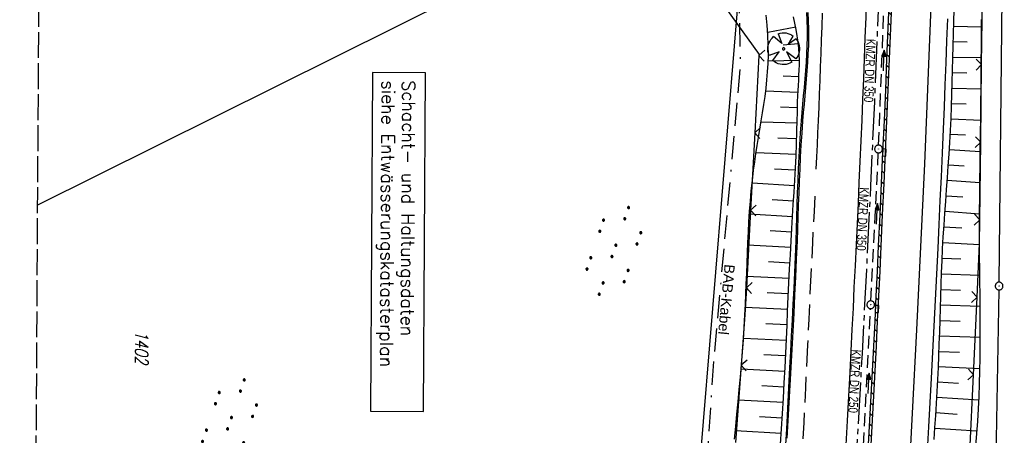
# Model space of a CAD drawing. Extents: x 511022 to 511316, y 469476 to 470403.
# Tile 10 of 21: x 511023 to 511213, y 470007 to 470087. Entities that reach past the tile are written whole.
import ezdxf
from ezdxf.enums import TextEntityAlignment as Align

# ---------------------------------------------------------------- set-up
doc = ezdxf.new("R2010")
doc.units = 0
doc.header["$LTSCALE"] = 10
doc.header["$MEASUREMENT"] = 0
for name, pattern in [('ACAD_ISO16W100', [73, 15, -6.5, 15, -6.5, 15, -7, 1, -7]), ('ACHSE', [5.5, 4, -0.5, 0.5, -0.5]), ('LT00', [0]), ('LT05', [0.7, 0.5, -0.2]), ('LT14', [0.6, 0.5, -0.1]), ('STRICHLINIE2', [0.375, 0.25, -0.125])]:
    doc.linetypes.add(name, pattern=pattern)
doc.layers.get('0').update_dxf_attribs({"linetype": 'LT00'})
for name, color, linetype in [('-AX-020', 250, 'ACHSE'), ('-Halt-Pfeil', 4, 'LT00'), ('-Haltung', 182, 'STRICHLINIE2'), ('-Haltungsbeschriftung', 182, 'LT00'), ('BAB-KABEL', 220, 'ACAD_ISO16W100'), ('BAB-KABEL_TEXT', 221, 'Continuous'), ('D-D_BESCHRIFT', 182, 'Continuous'), ('DFK_AB_L', 21, 'LT00'), ('DFK_AB_P', 7, 'LT00'), ('DFK_FLUR_NR', 250, 'LT00'), ('DFK_KATASTER', 250, 'LT00'), ('DFK_NUTZUNG', 250, 'LT00'), ('V97_AFBR_BAB', 250, 'LT00'), ('V97_BAUM', 250, 'LT00'), ('V97_BOESCH', 250, 'LT00'), ('V97_BORDRINNE', 182, 'LT00'), ('V97_BOSCHUNG', 250, 'LT00'), ('V97_KA_PRUF', 182, 'LT00'), ('V97_LD_MARK', 250, 'LT00'), ('V97_LG_MARK', 250, 'LT05'), ('V97_RINNE', 182, 'LT00'), ('V97_SINKK', 182, 'LT00'), ('V97_ZAUN', 40, 'LT00')]:
    doc.layers.add(name, color=color, linetype=linetype)
doc.layers.add('-BLATT_97-RAND', color=7, linetype='LT14', plot=False)
doc.styles.add('Beschrift', font='ARIAL.TTF')
doc.styles.add('Haltungsbeschriftung', font='ARIAL.TTF', dxfattribs={"width": 0.75})
doc.styles.add('ROMANS', font='romans.shx', dxfattribs={"width": 0.8})
doc.styles.get("Standard").update_dxf_attribs({"font": 'romans.shx'})

# ---------------------------------------------------------------- blocks, each defined once
blk = doc.blocks.new('SYMB7110')
at = {"color": 0, "linetype": 'ByBlock'}
for p, q in [((-0.515, 0.392919), (-0.515, 0.367081)), ((-0.51, 0.362895), (-0.51, 0.397105)), ((-0.505, 0.399164), (-0.505, 0.360836)), ((-0.5, 0.360204), (-0.5, 0.399796)), ((-0.495, 0.399164), (-0.495, 0.360836)), ((-0.49, 0.362895), (-0.49, 0.397105)), ((-0.485, 0.392919), (-0.485, 0.367081)), ((-0.285, 0.392919), (-0.285, 0.367081)), ((-0.28, 0.362895), (-0.28, 0.397105)), ((-0.275, 0.399164), (-0.275, 0.360836)), ((-0.27, 0.360204), (-0.27, 0.399796)), ((-0.265, 0.399164), (-0.265, 0.360836)), ((-0.26, 0.362895), (-0.26, 0.397105)), ((-0.255, 0.392919), (-0.255, 0.367081)), ((0.255, 0.392919), (0.255, 0.367081)), ((0.26, 0.362895), (0.26, 0.397105)), ((0.265, 0.399164), (0.265, 0.360836)), ((0.27, 0.360204), (0.27, 0.399796)), ((0.275, 0.399164), (0.275, 0.360836)), ((0.28, 0.362895), (0.28, 0.397105)), ((0.285, 0.392919), (0.285, 0.367081)), ((0.485, 0.392919), (0.485, 0.367081)), ((0.49, 0.362895), (0.49, 0.397105)), ((0.495, 0.399164), (0.495, 0.360836)), ((0.5, 0.360204), (0.5, 0.399796)), ((0.505, 0.399164), (0.505, 0.360836)), ((0.51, 0.362895), (0.51, 0.397105)), ((0.515, 0.392919), (0.515, 0.367081)), ((-0.48, 0.379874), (-0.48, 0.380145)), ((-0.25, 0.379874), (-0.25, 0.380146)), ((0.29, 0.379874), (0.29, 0.380145)), ((0.52, 0.379874), (0.52, 0.380146)), ((-0.9, 0.012919), (-0.9, -0.012919)), ((-0.895, -0.017106), (-0.895, 0.017105)), ((-0.89, 0.019164), (-0.89, -0.019164)), ((-0.885, -0.019797), (-0.885, 0.019796)), ((-0.88, 0.019164), (-0.88, -0.019164)), ((-0.875, -0.017106), (-0.875, 0.017105)), ((-0.87, 0.012919), (-0.87, -0.012919)), ((-0.865, -0.000126), (-0.865, 0.000145)), ((-0.67, 0.012919), (-0.67, -0.012919)), ((-0.665, -0.017106), (-0.665, 0.017105)), ((-0.66, 0.019164), (-0.66, -0.019164)), ((-0.655, -0.019797), (-0.655, 0.019796)), ((-0.65, 0.019164), (-0.65, -0.019164)), ((-0.645, -0.017106), (-0.645, 0.017105)), ((-0.64, 0.012919), (-0.64, -0.012919)), ((-0.635, -0.000126), (-0.635, 0.000145)), ((-0.13, 0.012919), (-0.13, -0.012919)), ((-0.125, -0.017105), (-0.125, 0.017105)), ((-0.12, 0.019164), (-0.12, -0.019164)), ((-0.115, -0.019796), (-0.115, 0.019796)), ((-0.11, 0.019164), (-0.11, -0.019164)), ((-0.105, -0.017105), (-0.105, 0.017105)), ((-0.1, 0.012919), (-0.1, -0.012919)), ((-0.095, -0.000126), (-0.095, 0.000146)), ((0.1, 0.012919), (0.1, -0.012919)), ((0.105, -0.017105), (0.105, 0.017105)), ((0.11, 0.019164), (0.11, -0.019164)), ((0.115, -0.019796), (0.115, 0.019796)), ((0.12, 0.019164), (0.12, -0.019164)), ((0.125, -0.017105), (0.125, 0.017105)), ((0.13, 0.012919), (0.13, -0.012919)), ((0.135, -0.000126), (0.135, 0.000146)), ((0.64, 0.012919), (0.64, -0.012919)), ((0.645, -0.017105), (0.645, 0.017105)), ((0.65, 0.019164), (0.65, -0.019164)), ((0.655, -0.019796), (0.655, 0.019796)), ((0.66, 0.019164), (0.66, -0.019164)), ((0.665, -0.017105), (0.665, 0.017105)), ((0.67, 0.012919), (0.67, -0.012919)), ((0.675, -0.000126), (0.675, 0.000146)), ((0.87, 0.012919), (0.87, -0.012919)), ((0.875, -0.017105), (0.875, 0.017105)), ((0.88, 0.019164), (0.88, -0.019164)), ((0.885, -0.019796), (0.885, 0.019796)), ((0.89, 0.019164), (0.89, -0.019164)), ((0.895, -0.017105), (0.895, 0.017105)), ((0.9, 0.012919), (0.9, -0.012919)), ((0.905, -0.000126), (0.905, 0.000146)), ((-0.515, -0.367081), (-0.515, -0.392919)), ((-0.51, -0.397105), (-0.51, -0.362895)), ((-0.505, -0.360836), (-0.505, -0.399164)), ((-0.5, -0.399796), (-0.5, -0.360204)), ((-0.495, -0.360836), (-0.495, -0.399164)), ((-0.49, -0.397106), (-0.49, -0.362895)), ((-0.485, -0.367081), (-0.485, -0.392919)), ((-0.48, -0.380126), (-0.48, -0.379855)), ((-0.285, -0.367081), (-0.285, -0.392919)), ((-0.28, -0.397105), (-0.28, -0.362895)), ((-0.275, -0.360836), (-0.275, -0.399164)), ((-0.27, -0.399796), (-0.27, -0.360204)), ((-0.265, -0.360836), (-0.265, -0.399164)), ((-0.26, -0.397105), (-0.26, -0.362895)), ((-0.255, -0.367081), (-0.255, -0.392919)), ((-0.25, -0.380126), (-0.25, -0.379855)), ((0.255, -0.367081), (0.255, -0.392919)), ((0.26, -0.397105), (0.26, -0.362895)), ((0.265, -0.360836), (0.265, -0.399164)), ((0.27, -0.399796), (0.27, -0.360204)), ((0.275, -0.360836), (0.275, -0.399164)), ((0.28, -0.397105), (0.28, -0.362895)), ((0.285, -0.367081), (0.285, -0.392919)), ((0.29, -0.380126), (0.29, -0.379855)), ((0.485, -0.367081), (0.485, -0.392919)), ((0.49, -0.397105), (0.49, -0.362895)), ((0.495, -0.360836), (0.495, -0.399164)), ((0.5, -0.399796), (0.5, -0.360204)), ((0.505, -0.360836), (0.505, -0.399164)), ((0.51, -0.397105), (0.51, -0.362895)), ((0.515, -0.367081), (0.515, -0.392919)), ((0.52, -0.380126), (0.52, -0.379855))]:
    blk.add_line(p, q, dxfattribs=at)
for points in [[(-0.48, 0.38), (-0.481981, 0.388678), (-0.48753, 0.395637), (-0.49555, 0.399499), (-0.50445, 0.399499), (-0.51247, 0.395637), (-0.518019, 0.388678), (-0.52, 0.38), (-0.518019, 0.371322), (-0.51247, 0.364363), (-0.50445, 0.360501), (-0.49555, 0.360501), (-0.48753, 0.364363), (-0.481981, 0.371322), (-0.48, 0.38)], [(-0.25, 0.38), (-0.251981, 0.388678), (-0.25753, 0.395637), (-0.26555, 0.399499), (-0.27445, 0.399499), (-0.28247, 0.395637), (-0.288019, 0.388678), (-0.29, 0.38), (-0.288019, 0.371322), (-0.28247, 0.364363), (-0.27445, 0.360501), (-0.26555, 0.360501), (-0.25753, 0.364363), (-0.251981, 0.371322), (-0.25, 0.38)], [(0.29, 0.38), (0.288019, 0.388678), (0.28247, 0.395637), (0.27445, 0.399499), (0.26555, 0.399499), (0.25753, 0.395637), (0.251981, 0.388678), (0.25, 0.38), (0.251981, 0.371322), (0.25753, 0.364363), (0.26555, 0.360501), (0.27445, 0.360501), (0.28247, 0.364363), (0.288019, 0.371322), (0.29, 0.38)], [(0.52, 0.38), (0.518019, 0.388678), (0.51247, 0.395637), (0.50445, 0.399499), (0.495549, 0.399499), (0.48753, 0.395637), (0.481981, 0.388678), (0.48, 0.38), (0.481981, 0.371322), (0.48753, 0.364363), (0.495549, 0.360501), (0.50445, 0.360501), (0.51247, 0.364363), (0.518019, 0.371322), (0.52, 0.38)], [(-0.865, 0), (-0.866981, 0.008678), (-0.87253, 0.015637), (-0.88055, 0.019498), (-0.88945, 0.019498), (-0.89747, 0.015637), (-0.903019, 0.008678), (-0.905, 0)], [(-0.905, 0), (-0.903019, -0.008678), (-0.89747, -0.015637), (-0.88945, -0.019499), (-0.88055, -0.019499), (-0.87253, -0.015637), (-0.866981, -0.008678), (-0.865, 0)], [(-0.635, 0), (-0.636981, 0.008678), (-0.64253, 0.015637), (-0.65055, 0.019498), (-0.65945, 0.019498), (-0.66747, 0.015637), (-0.673019, 0.008678), (-0.675, 0)], [(-0.675, 0), (-0.673019, -0.008678), (-0.66747, -0.015637), (-0.65945, -0.019499), (-0.65055, -0.019499), (-0.64253, -0.015637), (-0.636981, -0.008678), (-0.635, 0)], [(-0.095, 0), (-0.096981, 0.008678), (-0.10253, 0.015637), (-0.11055, 0.019499), (-0.11945, 0.019499), (-0.12747, 0.015637), (-0.133019, 0.008678), (-0.135, 0)], [(-0.135, 0), (-0.133019, -0.008678), (-0.12747, -0.015637), (-0.11945, -0.019499), (-0.11055, -0.019499), (-0.10253, -0.015637), (-0.096981, -0.008678), (-0.095, 0)], [(0.135, 0), (0.133019, 0.008678), (0.12747, 0.015637), (0.11945, 0.019499), (0.11055, 0.019499), (0.10253, 0.015637), (0.096981, 0.008678), (0.095, 0)], [(0.095, 0), (0.096981, -0.008678), (0.10253, -0.015637), (0.11055, -0.019499), (0.11945, -0.019499), (0.12747, -0.015637), (0.133019, -0.008678), (0.135, 0)], [(0.675, 0), (0.673019, 0.008678), (0.66747, 0.015637), (0.65945, 0.019499), (0.65055, 0.019499), (0.64253, 0.015637), (0.636981, 0.008678), (0.635, 0)], [(0.635, 0), (0.636981, -0.008678), (0.64253, -0.015637), (0.65055, -0.019499), (0.65945, -0.019499), (0.66747, -0.015637), (0.673019, -0.008678), (0.675, 0)], [(0.905, 0), (0.903019, 0.008678), (0.89747, 0.015637), (0.88945, 0.019499), (0.88055, 0.019499), (0.87253, 0.015637), (0.866981, 0.008678), (0.865, 0)], [(0.865, 0), (0.866981, -0.008678), (0.87253, -0.015637), (0.88055, -0.019499), (0.88945, -0.019499), (0.89747, -0.015637), (0.903019, -0.008678), (0.905, 0)], [(-0.48, -0.38), (-0.481981, -0.371322), (-0.48753, -0.364363), (-0.49555, -0.360501), (-0.50445, -0.360501), (-0.51247, -0.364363), (-0.518019, -0.371322), (-0.52, -0.38), (-0.518019, -0.388678), (-0.51247, -0.395637), (-0.50445, -0.399499), (-0.49555, -0.399499), (-0.48753, -0.395637), (-0.481981, -0.388678), (-0.48, -0.38)], [(-0.25, -0.38), (-0.251981, -0.371322), (-0.25753, -0.364363), (-0.26555, -0.360501), (-0.27445, -0.360501), (-0.28247, -0.364363), (-0.288019, -0.371322), (-0.29, -0.38), (-0.288019, -0.388678), (-0.28247, -0.395637), (-0.27445, -0.399499), (-0.26555, -0.399499), (-0.25753, -0.395637), (-0.251981, -0.388678), (-0.25, -0.38)], [(0.29, -0.38), (0.288019, -0.371322), (0.28247, -0.364363), (0.27445, -0.360501), (0.26555, -0.360501), (0.25753, -0.364363), (0.251981, -0.371322), (0.25, -0.38), (0.251981, -0.388678), (0.25753, -0.395637), (0.26555, -0.399499), (0.27445, -0.399499), (0.28247, -0.395637), (0.288019, -0.388678), (0.29, -0.38)], [(0.52, -0.38), (0.518019, -0.371322), (0.51247, -0.364363), (0.50445, -0.360501), (0.495549, -0.360501), (0.48753, -0.364363), (0.481981, -0.371322), (0.48, -0.38), (0.481981, -0.388678), (0.48753, -0.395637), (0.495549, -0.399499), (0.50445, -0.399499), (0.51247, -0.395637), (0.518019, -0.388678), (0.52, -0.38)]]:
    blk.add_lwpolyline(points, dxfattribs=at)
blk = doc.blocks.new('SYMB0003')
at = {"color": 0, "linetype": 'ByBlock'}
for p, q in [((-0.015712, 0), (0.010166, 0.012015)), ((0, -0.021257), (-0.015712, 0)), ((0.010166, 0.012015), (0, -0.021257))]:
    blk.add_line(p, q, dxfattribs=at)
for points in [[(-0.031395, 0.499013), (-0.093691, 0.491144), (-0.154509, 0.475528), (-0.21289, 0.452414), (-0.267913, 0.422164), (-0.318712, 0.385257), (-0.364484, 0.342274), (-0.404509, 0.293893), (-0.438154, 0.240877), (-0.464888, 0.184062), (-0.484292, 0.124345), (-0.496058, 0.062667), (-0.5, 0)], [(-0.5, 0), (-0.496058, -0.062667), (-0.484292, -0.124345), (-0.464888, -0.184062), (-0.438154, -0.240877), (-0.404509, -0.293893), (-0.364485, -0.342274), (-0.318712, -0.385257), (-0.267914, -0.422164), (-0.21289, -0.452414), (-0.154509, -0.475529), (-0.093691, -0.491144), (-0.031395, -0.499014), (0.031395, -0.499014)], [(0.5, 0), (0.496057, 0.062667), (0.484292, 0.124345), (0.464888, 0.184062), (0.438153, 0.240877), (0.404509, 0.293893), (0.364484, 0.342274), (0.318712, 0.385257), (0.267913, 0.422164), (0.21289, 0.452414), (0.154509, 0.475528), (0.093691, 0.491144), (0.031395, 0.499013), (-0.031395, 0.499013)], [(0.031395, -0.499014), (0.093691, -0.491144), (0.154509, -0.475529), (0.21289, -0.452414), (0.267914, -0.422164), (0.318712, -0.385257), (0.364485, -0.342274), (0.404509, -0.293893), (0.438154, -0.240877), (0.464889, -0.184062), (0.484292, -0.124345), (0.496058, -0.062667), (0.5, 0)]]:
    blk.add_lwpolyline(points, dxfattribs=at)
blk = doc.blocks.new('SYMB0652')
at = {"color": 0, "linetype": 'ByBlock'}
blk.add_lwpolyline([(-0.15, -0.075), (0.15, -0.075), (0.15, 0.075), (-0.15, 0.075), (-0.15, -0.075)], dxfattribs=at)
blk = doc.blocks.new('SYMB1122')
at = {"color": 0, "linetype": 'ByBlock'}
for p, q in [((0.311075, 0.391979), (0.09863, 0.092887)), ((0.09863, 0.092887), (0.418246, 0.260377)), ((-0.475333, -0.172973), (-0.166954, -0.06134)), ((-0.166954, -0.06134), (-0.386962, -0.319059)), ((0.008901, -0.038997), (0.02494, -0.031273)), ((0.377481, -0.336756), (0.093097, -0.145464)), ((0.093097, -0.145464), (0.215406, -0.456826)), ((0.022929, -0.501191), (-0.043246, -0.49913))]:
    blk.add_line(p, q, dxfattribs=at)
for points in [[(-0.316293, 0.394214, 0), (-0.150355, 0.155979, 0), (-0.405806, 0.30112, 0)], [(-0.316355, 0.394287, 0), (-0.266036, 0.429988, 0), (-0.211684, 0.459185, 0), (-0.154136, 0.481431, 0), (-0.094277, 0.496382, 0), (-0.033028, 0.50381, 0), (0.028669, 0.503599, 0)], [(0.028669, 0.503599, 0), (0.089866, 0.495753, 0), (0.149621, 0.480392, 0), (0.207015, 0.457753, 0), (0.261166, 0.428184, 0), (0.31124, 0.39214, 0)], [(-0.508141, 0.010932, 0), (-0.503002, 0.073258, 0), (-0.489922, 0.134413, 0), (-0.469118, 0.19339, 0), (-0.440931, 0.249215, 0), (-0.405825, 0.300971, 0)], [(-0.475728, -0.172816, 0), (-0.494391, -0.113127, 0), (-0.505255, -0.05154, 0), (-0.508141, 0.010932, 0)], [(-0.02494, 0.031273, 0), (-0.036039, 0.017355, 0), (-0.04, 0, 0)], [(-0.04, 0, 0), (-0.036039, -0.017355, 0), (-0.02494, -0.031273, 0), (-0.008901, -0.038997, 0), (0.008901, -0.038997, 0)], [(0.008901, 0.038997, 0), (-0.008901, 0.038997, 0), (-0.02494, 0.031273, 0)], [(0.04, 0, 0), (0.036039, 0.017355, 0), (0.02494, 0.031273, 0), (0.008901, 0.038997, 0)], [(0.02494, -0.031273, 0), (0.036039, -0.017355, 0), (0.04, 0, 0)], [(0.418338, 0.260323, 0), (0.450658, 0.204641, 0), (0.475368, 0.14519, 0), (0.492037, 0.083003, 0), (0.500376, 0.019163, 0), (0.500238, -0.045218, 0), (0.491628, -0.109022, 0), (0.474694, -0.171137, 0), (0.449731, -0.230483, 0), (0.417173, -0.286026, 0), (0.377588, -0.336801, 0)], [(-0.043246, -0.49913, 0), (-0.108608, -0.48859, 0), (-0.172076, -0.469745, 0), (-0.232599, -0.442906, 0), (-0.289176, -0.408519, 0), (-0.340869, -0.367153, 0), (-0.386823, -0.319492, 0)], [(0.215414, -0.456858, 0), (0.153338, -0.479878, 0), (0.088821, -0.494738, 0), (0.022929, -0.501191, 0)]]:
    blk.add_polyline3d(points, dxfattribs=at)
blk = doc.blocks.new('SYMB0024')
at = {"color": 0, "linetype": 'ByBlock'}
for p, q in [((-0.5, 0.5), (0, 0)), ((0, 0), (0.5, 0.5))]:
    blk.add_line(p, q, dxfattribs=at)
blk = doc.blocks.new('SYMB0070')
at = {"color": 0, "linetype": 'ByBlock'}
for p, q in [((-0.5, 0), (0.2, 0)), ((0.5, 0), (0.2, 0.1)), ((0.2, 0.1), (0.2, 0)), ((0.468, 0), (0.21, 0.086)), ((0.21, 0.086), (0.21, -0.086)), ((0.21, -0.086), (0.468, 0)), ((0.22, -0.072), (0.437, 0)), ((0.23, -0.058), (0.405, 0)), ((0.24, -0.045), (0.374, 0)), ((0.342, 0), (0.25, 0.031)), ((0.25, 0.031), (0.25, -0.031)), ((0.25, -0.031), (0.342, 0)), ((0.26, -0.017), (0.31, 0)), ((0.27, -0.003), (0.279, 0))]:
    blk.add_line(p, q, dxfattribs=at)
for points in [[(0.2, 0), (0.2, -0.1), (0.5, 0)], [(0.437, 0), (0.22, 0.072), (0.22, -0.072)], [(0.405, 0), (0.23, 0.058), (0.23, -0.058)], [(0.374, 0), (0.24, 0.045), (0.24, -0.045)], [(0.31, 0), (0.26, 0.017), (0.26, -0.017)], [(0.279, 0), (0.27, 0.003), (0.27, -0.003)]]:
    blk.add_lwpolyline(points, dxfattribs=at)

msp = doc.modelspace()

# ---------------------------------------------------------------- hatches: boundary and pattern name
at = {"layer": 'V97_BORDRINNE'}
h = msp.add_hatch(dxfattribs=at)
h.set_pattern_fill('ANSI31', color=256, scale=13, angle=275, style=0)
h.paths.add_polyline_path([(511192.44, 470116.72), (511192.63, 470122.68), (511192.13, 470122.7), (511191.94, 470116.73), (511191.78, 470111.74), (511191.61, 470106.75), (511191.44, 470101.75), (511191.26, 470096.76), (511191.08, 470091.77), (511191.08, 470091.67), (511191.58, 470091.65), (511191.58, 470091.75), (511191.76, 470096.74), (511191.94, 470101.74), (511192.11, 470106.73), (511192.28, 470111.72)])
h.paths.add_polyline_path([(511191.35, 470085.77), (511191.52, 470090.3), (511191.02, 470090.32), (511190.85, 470085.79), (511190.61, 470079.81), (511190.36, 470073.84), (511190.1, 470067.86), (511189.85, 470062.39), (511190.35, 470062.37), (511190.6, 470067.84), (511190.85, 470073.82), (511191.11, 470079.79)])
h = msp.add_hatch(dxfattribs=at)
h.set_pattern_fill('ANSI31', color=256, scale=13, angle=275, style=0)
h.paths.add_polyline_path([(511190.05, 470055.72), (511190.29, 470061.02), (511189.79, 470061.04), (511189.55, 470055.74), (511189.27, 470049.68), (511188.99, 470043.62), (511188.77, 470038.77), (511188.54, 470033.93), (511188.45, 470032.13), (511188.95, 470032.11), (511189.04, 470033.91), (511189.27, 470038.75), (511189.49, 470043.59), (511189.77, 470049.66)])
h.paths.add_polyline_path([(511188.32, 470019.38), (511188.57, 470024.22), (511188.8, 470029.06), (511188.89, 470030.76), (511188.39, 470030.78), (511188.31, 470029.09), (511188.07, 470024.24), (511187.82, 470019.4), (511187.57, 470014.67), (511187.31, 470009.93), (511187.04, 470005.2), (511186.77, 470000.4), (511187.27, 470000.37), (511187.27, 470000.44), (511187.54, 470005.17), (511187.81, 470009.91), (511188.07, 470014.64)])

# ---------------------------------------------------------------- linework, layer by layer
at = {"layer": '-AX-020', "ltscale": 0.2, "flags": 128}
msp.add_lwpolyline([(511187.2, 470402.03), (511187.36, 470399.01), (511188.16, 470382.77), (511188.88, 470366.53), (511189.52, 470350.29), (511190.08, 470334.04), (511190.56, 470317.79), (511190.96, 470301.53), (511191.28, 470285.28), (511191.52, 470269.02), (511191.68, 470252.76), (511191.76, 470236.51), (511191.77, 470220.25), (511191.69, 470203.99), (511191.53, 470187.73), (511191.29, 470171.47), (511191.24, 470169.01), (511190.91, 470152.75), (511190.5, 470136.5), (511190.02, 470120.25), (511189.47, 470104), (511188.85, 470087.75), (511188.17, 470071.51), (511187.43, 470055.27), (511186.63, 470039.03), (511185.78, 470022.79), (511184.88, 470006.56), (511183.93, 469990.33), (511182.94, 469974.1), (511181.91, 469957.87), (511180.85, 469941.65), (511179.74, 469925.43), (511178.61, 469909.21), (511177.46, 469892.99), (511176.28, 469876.78), (511175.08, 469860.56), (511173.86, 469844.35), (511172.63, 469828.14), (511171.39, 469811.93), (511170.14, 469795.72), (511168.85, 469778.99), (511145.55, 469477.26)], dxfattribs=at)
at = {"layer": '-BLATT_97-RAND'}
msp.add_lwpolyline([(511028.4, 470402.97), (511022.89, 469477.99), (511309.88, 469476.28), (511315.39, 470401.26), (511028.4, 470402.97)], dxfattribs=at)
at = {"layer": '-Haltung'}
for p, q in [((511189, 470063.13), (511190.07, 470090.86)), ((511187.5, 470033), (511188.93, 470061.63)), ((511185.86, 470001.3), (511187.42, 470031.51))]:
    msp.add_line(p, q, dxfattribs=at)
at = {"layer": 'BAB-KABEL', "ltscale": 0.03, "flags": 128}
msp.add_lwpolyline([(511165.17, 470402.16), (511165.94, 470390.62), (511167.84, 470340.94), (511167.81, 470291.24), (511167.77, 470272.42), (511169.19, 470243.96), (511168.97, 470223.34), (511163.73, 470203.87), (511151.46, 470170.12), (511152.4, 470145.76), (511161.63, 470107.32), (511162.26, 470078.65), (511157.08, 470021.39), (511153.97, 469975.78), (511150.23, 469924.11), (511146.61, 469878.37), (511141.04, 469826.73), (511133.85, 469745.04), (511131.82, 469700.02), (511128.93, 469655.17), (511125.19, 469595.29), (511130.66, 469554.69), (511130.4, 469544.67), (511121.69, 469477.4)], dxfattribs=at)
at = {"layer": 'D-D_BESCHRIFT'}
msp.add_lwpolyline([(511091.14, 470077.15), (511090.75, 470011.67), (511100.97, 470011.61), (511101.36, 470077.09)], close=True, dxfattribs=at)
at = {"layer": 'DFK_AB_L'}
for p, q in [((511212.3, 470036.62), (511213.08, 470108.03)), ((511161.64, 470089.29), (511153.84, 469995.24)), ((511211.57, 469995.76), (511212.28, 470035.12))]:
    msp.add_line(p, q, dxfattribs=at)
at = {"layer": 'DFK_KATASTER'}
msp.add_line((511144.51, 470110.32), (511026.3, 470051.54), dxfattribs=at)
at = {"layer": 'V97_AFBR_BAB', "flags": 128}
msp.add_lwpolyline([(511184.88, 470402.04), (511185, 470399.61), (511185.19, 470395.67), (511185.38, 470391.72), (511185.57, 470387.78), (511185.75, 470383.84), (511185.94, 470379.69), (511186.13, 470375.54), (511186.32, 470371.39), (511186.51, 470367.24), (511186.69, 470363.09), (511186.86, 470358.94), (511187.04, 470354.36), (511187.21, 470349.78), (511187.38, 470345.2), (511187.53, 470340.63), (511187.69, 470336.05), (511187.86, 470330.86), (511188.02, 470325.67), (511188.18, 470320.48), (511188.33, 470315.29), (511188.47, 470310.11), (511188.67, 470302.02), (511188.85, 470293.93), (511189.01, 470285.85), (511189.14, 470277.97), (511189.26, 470270.1), (511189.36, 470262.23), (511189.47, 470250.42), (511189.53, 470238.62), (511189.55, 470226.28), (511189.52, 470213.95), (511189.47, 470205.95), (511189.41, 470197.95), (511189.32, 470189.95), (511189.24, 470183.82), (511189.14, 470177.69), (511189.03, 470171.55), (511188.9, 470165.42), (511188.81, 470161.48), (511188.71, 470157.55), (511188.61, 470153.62), (511188.51, 470149.68), (511188.4, 470145.75), (511188.29, 470141.82), (511188.18, 470137.63), (511188.07, 470133.44), (511187.95, 470129.25), (511187.83, 470125.06), (511187.7, 470120.88), (511187.56, 470116.69), (511187.42, 470112.55), (511187.27, 470108.4), (511187.11, 470104.26), (511186.95, 470100.12), (511186.8, 470095.98), (511186.64, 470091.84), (511186.49, 470087.86), (511186.34, 470083.88), (511186.19, 470079.9), (511186.04, 470075.92), (511185.89, 470071.94), (511185.73, 470067.96), (511185.55, 470063.95), (511185.38, 470059.94), (511185.19, 470055.92), (511185.01, 470051.91), (511184.82, 470047.9), (511184.63, 470043.88), (511184.43, 470039.78), (511184.23, 470035.67), (511184.04, 470031.56), (511183.83, 470027.45), (511183.63, 470023.35), (511183.41, 470019.24), (511183.16, 470014.54), (511182.9, 470009.83), (511182.63, 470005.13), (511182.35, 470000.42), (511182.08, 469995.72), (511181.71, 469989.61), (511181.34, 469983.5), (511180.96, 469977.38), (511180.58, 469971.27), (511180.21, 469965.42), (511179.83, 469959.57), (511179.44, 469953.71), (511179.06, 469947.86), (511178.74, 469943.02), (511178.42, 469938.18), (511178.09, 469933.34), (511177.76, 469928.5), (511177.43, 469923.67), (511177.08, 469918.68), (511176.72, 469913.7), (511176.36, 469908.71), (511176, 469903.73), (511175.63, 469898.75), (511175.02, 469890.49), (511174.4, 469882.24), (511173.79, 469873.99), (511173.33, 469867.92), (511172.88, 469861.85), (511172.42, 469855.78), (511171.96, 469849.71), (511171.59, 469844.88), (511171.21, 469840.05), (511170.84, 469835.22), (511170.47, 469830.39), (511170.09, 469825.56), (511169.73, 469820.85), (511169.38, 469816.14), (511169.02, 469811.42), (511168.66, 469806.71), (511168.3, 469802), (511167.92, 469797.08), (511167.54, 469792.16), (511167.16, 469787.24), (511166.78, 469782.32), (511166.4, 469777.4), (511165.91, 469771.07), (511165.42, 469764.74), (511164.93, 469758.41), (511164.44, 469752.08), (511163.97, 469746), (511163.49, 469739.91), (511163.01, 469733.83), (511162.53, 469727.74), (511162.15, 469722.86), (511161.76, 469717.98), (511161.38, 469713.1), (511160.99, 469708.22), (511160.61, 469703.34), (511160.25, 469698.6), (511159.89, 469693.86), (511159.53, 469689.12), (511159.16, 469684.38), (511158.8, 469679.64), (511158.47, 469675.39), (511158.13, 469671.13), (511157.8, 469666.88), (511157.47, 469662.63), (511157.14, 469658.38), (511156.81, 469654.12), (511156.43, 469649.23), (511156.06, 469644.33), (511155.69, 469639.44), (511155.32, 469634.54), (511154.94, 469629.65), (511154.56, 469624.71), (511154.18, 469619.77), (511153.8, 469614.84), (511153.41, 469609.9), (511153.03, 469604.96), (511152.41, 469597), (511151.79, 469589.05), (511151.18, 469581.09), (511150.54, 469572.81), (511149.9, 469564.54), (511149.26, 469556.26), (511148.78, 469549.98), (511148.3, 469543.69), (511147.82, 469537.41), (511147.34, 469531.13), (511146.82, 469524.43), (511146.3, 469517.72), (511145.78, 469511.02), (511145.27, 469504.31), (511144.8, 469498.26), (511144.34, 469492.2), (511143.87, 469486.15), (511143.41, 469480.09), (511143.19, 469477.27)], dxfattribs=at)
at = {"layer": 'V97_AFBR_BAB'}
for points in [[(511171, 470004.21), (511171.21, 470008.19), (511171.42, 470012.17), (511171.63, 470016.15), (511171.84, 470020.13), (511172, 470023.19), (511172.17, 470026.25), (511172.33, 470029.31), (511172.49, 470032.37), (511172.64, 470035.43), (511172.79, 470038.48), (511172.92, 470041.54), (511173.04, 470044.59), (511173.11, 470046.91), (511173.19, 470049.23), (511173.26, 470051.55), (511173.33, 470053.87), (511173.41, 470056.19), (511173.5, 470058.51), (511173.61, 470060.83), (511173.73, 470063.16), (511173.88, 470065.49), (511174.05, 470067.82), (511174.19, 470069.44), (511174.34, 470071.06), (511174.49, 470072.68), (511174.64, 470074.3), (511174.78, 470075.92), (511174.91, 470077.54), (511175.03, 470079.16), (511175.12, 470080.77), (511175.19, 470082.38), (511175.23, 470083.99), (511175.22, 470085.6), (511175.18, 470087.2), (511175.09, 470088.8)], [(511198.47, 470003.98), (511198.73, 470008.66), (511198.99, 470013.34), (511199.24, 470018.02), (511199.5, 470023.06), (511199.75, 470028.09), (511200, 470033.12), (511200.24, 470038.15), (511200.48, 470043.18), (511200.7, 470047.79), (511200.92, 470052.4), (511201.13, 470057.02), (511201.34, 470061.63), (511201.53, 470066.24), (511201.71, 470070.5), (511201.88, 470074.76), (511202.04, 470079.02), (511202.2, 470083.28), (511202.35, 470087.54)]]:
    msp.add_lwpolyline(points, dxfattribs=at)
at = {"layer": 'V97_BOESCH'}
for points in [[(511199.72, 470006.18), (511199.88, 470008.5), (511200.04, 470010.82), (511200.19, 470013.14), (511200.33, 470015.47), (511200.45, 470017.79), (511200.56, 470020.09), (511200.65, 470022.38), (511200.73, 470024.68), (511200.8, 470026.98), (511200.87, 470029.28), (511200.93, 470031.58), (511201, 470033.88), (511201.08, 470036.18), (511201.16, 470038.48), (511201.26, 470040.77), (511201.37, 470043.07), (511201.5, 470045.36), (511201.65, 470047.65), (511201.8, 470049.94), (511201.97, 470052.22), (511202.13, 470054.51), (511202.3, 470056.8), (511202.46, 470059.09), (511202.62, 470061.37), (511202.76, 470063.66), (511202.89, 470065.95), (511203, 470068.29), (511203.09, 470070.62), (511203.17, 470072.96), (511203.24, 470075.3), (511203.3, 470077.64), (511203.35, 470079.97), (511203.4, 470082.31), (511203.45, 470084.65), (511203.51, 470086.99), (511203.57, 470089.33)], [(511161.14, 470006.28), (511161.36, 470008.68), (511161.59, 470011.07), (511161.82, 470013.47), (511162.04, 470015.87), (511162.26, 470018.27), (511162.46, 470020.67), (511162.66, 470023.07), (511162.84, 470025.48), (511163, 470027.88), (511163.14, 470030.29), (511163.24, 470032.29), (511163.33, 470034.29), (511163.4, 470036.29), (511163.48, 470038.3), (511163.55, 470040.3), (511163.63, 470042.3), (511163.71, 470044.3), (511163.8, 470046.31), (511163.91, 470048.31), (511164.04, 470050.31), (511164.19, 470052.3), (511164.37, 470054.3), (511164.57, 470056.29), (511164.81, 470058.28), (511165.03, 470059.87), (511165.27, 470061.46), (511165.52, 470063.05), (511165.78, 470064.63), (511166.04, 470066.22), (511166.31, 470067.8), (511166.56, 470069.39), (511166.8, 470070.97), (511167.02, 470072.56), (511167.22, 470074.15), (511167.39, 470075.74), (511167.52, 470077.33), (511167.62, 470078.92), (511167.67, 470080.51), (511167.66, 470082.44), (511167.58, 470084.37), (511167.44, 470086.31), (511167.23, 470088.23)], [(511170.04, 470005.27), (511170.22, 470008.24), (511170.4, 470011.22), (511170.57, 470014.19), (511170.74, 470017.17), (511170.89, 470020.14), (511171.03, 470022.86), (511171.16, 470025.58), (511171.28, 470028.3), (511171.4, 470031.02), (511171.52, 470033.75), (511171.65, 470036.47), (511171.78, 470039.19), (511171.92, 470041.91), (511172.07, 470044.63), (511172.2, 470046.97), (511172.35, 470049.32), (511172.49, 470051.66), (511172.64, 470054), (511172.78, 470056.34), (511172.91, 470058.68), (511173.02, 470061.03), (511173.12, 470063.37), (511173.2, 470065.71), (511173.26, 470068.06), (511173.28, 470069.21), (511173.3, 470070.37), (511173.33, 470071.52), (511173.37, 470072.68), (511173.42, 470073.68), (511173.47, 470074.67), (511173.53, 470075.66), (511173.59, 470076.66), (511173.63, 470077.65), (511173.66, 470078.64), (511173.66, 470079.63), (511173.63, 470080.62), (511173.55, 470081.85), (511173.42, 470083.07), (511173.25, 470084.29), (511173.03, 470085.5), (511172.78, 470086.71), (511172.51, 470087.92)], [(511207.78, 470004.96), (511207.97, 470007.35), (511208.15, 470009.74), (511208.3, 470012.13), (511208.42, 470014.52), (511208.52, 470016.98), (511208.58, 470019.44), (511208.63, 470021.9), (511208.65, 470024.36), (511208.65, 470026.82), (511208.64, 470029.29), (511208.62, 470031.75), (511208.6, 470034.21), (511208.57, 470036.68), (511208.54, 470039.14), (511208.52, 470041.61), (511208.5, 470044.07), (511208.5, 470047.1), (511208.52, 470050.14), (511208.54, 470053.17), (511208.58, 470056.21), (511208.62, 470059.24), (511208.66, 470062.27), (511208.71, 470065.31), (511208.75, 470068.34), (511208.78, 470071.37), (511208.81, 470074.04), (511208.83, 470076.71), (511208.84, 470079.38), (511208.86, 470082.05), (511208.88, 470084.72), (511208.91, 470087.39)]]:
    msp.add_lwpolyline(points, dxfattribs=at)
at = {"layer": 'V97_BOSCHUNG'}
for p, q in [((511172.95, 470085.93), (511167.55, 470084.9)), ((511203.49, 470086.15), (511208.89, 470086.03)), ((511173.46, 470082.74), (511170.56, 470082.43)), ((511203.42, 470083.14), (511206.14, 470083.09)), ((511173.66, 470079.51), (511167.63, 470079.37)), ((511203.35, 470080.14), (511208.85, 470080.04)), ((511203.28, 470077.15), (511206.06, 470077.09)), ((511173.57, 470076.34), (511170.51, 470076.44)), ((511173.4, 470073.32), (511167.15, 470073.58)), ((511203.21, 470074.17), (511208.81, 470074.01)), ((511203.11, 470071.19), (511205.95, 470071.09)), ((511173.3, 470070.36), (511170.02, 470070.46)), ((511173.25, 470067.38), (511166.26, 470067.55)), ((511203, 470068.21), (511208.74, 470067.97)), ((511173.16, 470064.35), (511169.47, 470064.47)), ((511202.85, 470065.25), (511205.78, 470065.09)), ((511173.04, 470061.31), (511165.3, 470061.66)), ((511202.68, 470062.28), (511208.66, 470061.91)), ((511172.88, 470058.27), (511168.88, 470058.49)), ((511202.48, 470059.3), (511205.55, 470059.1)), ((511202.27, 470056.32), (511208.57, 470055.87)), ((511172.71, 470055.27), (511164.51, 470055.74)), ((511172.53, 470052.26), (511168.38, 470052.51)), ((511202.05, 470053.34), (511205.29, 470053.1)), ((511201.83, 470050.34), (511208.51, 470049.86)), ((511172.34, 470049.27), (511164, 470049.77)), ((511172.16, 470046.27), (511168, 470046.52)), ((511201.63, 470047.32), (511205.06, 470047.1)), ((511171.99, 470043.3), (511163.69, 470043.75)), ((511201.44, 470044.29), (511208.5, 470043.91)), ((511201.28, 470041.26), (511204.9, 470041.1)), ((511171.84, 470040.32), (511167.7, 470040.53)), ((511171.69, 470037.33), (511163.46, 470037.73)), ((511201.16, 470038.24), (511208.55, 470037.95)), ((511201.05, 470035.22), (511204.82, 470035.1)), ((511171.55, 470034.34), (511167.45, 470034.54)), ((511171.42, 470031.34), (511163.21, 470031.74)), ((511200.95, 470032.21), (511208.62, 470031.98)), ((511171.28, 470028.34), (511167.17, 470028.54)), ((511200.87, 470029.2), (511204.75, 470029.1)), ((511171.15, 470025.34), (511162.86, 470025.75)), ((511200.78, 470026.21), (511208.65, 470025.98)), ((511171, 470022.35), (511166.82, 470022.55)), ((511200.68, 470023.24), (511204.66, 470023.1)), ((511170.85, 470019.34), (511162.39, 470019.78)), ((511200.56, 470020.28), (511208.59, 470019.92)), ((511170.69, 470016.33), (511166.41, 470016.56)), ((511200.43, 470017.32), (511204.47, 470017.1)), ((511200.26, 470014.35), (511208.39, 470013.86)), ((511170.52, 470013.32), (511161.85, 470013.82)), ((511170.35, 470010.33), (511165.96, 470010.58)), ((511200.08, 470011.38), (511204.15, 470011.11)), ((511199.87, 470008.39), (511208.01, 470007.84)), ((511170.16, 470007.32), (511161.29, 470007.86))]:
    msp.add_line(p, q, dxfattribs=at)
at = {"layer": 'V97_LD_MARK'}
for points in [[(511186.52, 469872.22), (511187.21, 469881.57), (511187.9, 469890.93), (511188.58, 469900.28), (511189.24, 469909.64), (511189.89, 469918.99), (511190.54, 469928.35), (511191.16, 469937.71), (511191.78, 469947.07), (511192.79, 469963.12), (511193.76, 469979.18), (511194.68, 469995.24), (511195.56, 470011.3), (511196.39, 470027.37), (511197.17, 470043.43), (511197.9, 470059.5), (511198.59, 470075.57), (511199.23, 470091.65)], [(511175.28, 470088.78), (511175.37, 470087.18), (511175.42, 470085.58), (511175.43, 470083.98), (511175.4, 470082.37), (511175.33, 470080.75), (511175.25, 470079.14), (511175.14, 470077.52), (511175.01, 470075.9), (511174.87, 470074.28), (511174.72, 470072.66), (511174.58, 470071.03), (511174.43, 470069.41), (511174.3, 470067.8), (511174.12, 470065.46), (511173.97, 470063.13), (511173.84, 470060.8), (511173.73, 470058.48), (511173.63, 470056.16), (511173.54, 470053.84), (511173.46, 470051.52), (511173.38, 470049.2), (511173.3, 470046.88), (511173.21, 470044.56), (511173.07, 470041.07), (511172.92, 470037.58), (511172.75, 470034.08), (511172.57, 470030.59), (511172.39, 470027.09), (511172.19, 470023.6), (511172, 470020.11), (511171.81, 470016.69), (511171.61, 470013.27), (511171.42, 470009.85), (511171.24, 470006.44)], [(511178.1, 470088.66), (511177.99, 470086.06), (511177.89, 470083.45), (511177.79, 470080.85), (511177.7, 470078.25), (511177.6, 470075.65), (511177.51, 470073.05), (511177.41, 470070.45), (511177.3, 470067.85), (511177.2, 470065.51), (511177.09, 470063.17), (511176.98, 470060.83), (511176.87, 470058.49)]]:
    msp.add_lwpolyline(points, dxfattribs=at)
at = {"layer": 'V97_LG_MARK', "flags": 128}
msp.add_lwpolyline([(511176.66, 470053.27), (511176.51, 470050.28), (511176.35, 470047.3), (511176.2, 470044.32), (511175.95, 470039.37), (511175.71, 470034.42), (511175.47, 470029.47), (511175.24, 470024.52), (511175, 470019.57), (511174.85, 470016.2), (511174.69, 470012.83), (511174.52, 470009.46), (511174.35, 470006.09), (511174.18, 470002.72), (511173.99, 469999.35), (511173.79, 469995.98), (511173.61, 469992.96), (511173.41, 469989.94), (511173.21, 469986.93), (511173, 469983.91), (511172.79, 469980.89), (511172.58, 469977.88), (511172.37, 469974.86), (511172.17, 469971.84), (511171.98, 469968.84), (511171.79, 469965.83), (511171.6, 469962.82), (511171.42, 469959.82), (511171.23, 469956.81), (511171.04, 469953.81), (511170.85, 469950.8), (511170.65, 469947.8), (511170.46, 469945.18), (511170.28, 469942.56), (511170.09, 469939.94)], dxfattribs=at)
at = {"layer": 'V97_RINNE'}
for points in [[(511187.04, 470005.2), (511187.31, 470009.93), (511187.57, 470014.67), (511187.82, 470019.4), (511188.07, 470024.24), (511188.31, 470029.09), (511188.54, 470033.93), (511188.77, 470038.77), (511188.99, 470043.62), (511189.27, 470049.68), (511189.55, 470055.74), (511189.83, 470061.8), (511190.1, 470067.86), (511190.36, 470073.84), (511190.61, 470079.81), (511190.85, 470085.79), (511191.08, 470091.77)], [(511187.54, 470005.17), (511187.81, 470009.91), (511188.07, 470014.64), (511188.32, 470019.38), (511188.57, 470024.22), (511188.8, 470029.06), (511189.04, 470033.91), (511189.27, 470038.75), (511189.49, 470043.59), (511189.77, 470049.66), (511190.05, 470055.72), (511190.33, 470061.78), (511190.6, 470067.84), (511190.85, 470073.82), (511191.11, 470079.79), (511191.35, 470085.77), (511191.58, 470091.75)]]:
    msp.add_lwpolyline(points, dxfattribs=at)
at = {"layer": 'V97_ZAUN'}
for p, q in [((511208.91, 470078.69), (511209.09, 470093.68)), ((511165.85, 470080.49), (511165.04, 470065.51)), ((511208.74, 470063.69), (511208.91, 470078.69)), ((511165.04, 470065.51), (511164.23, 470050.53)), ((511208.56, 470048.69), (511208.74, 470063.69)), ((511164.23, 470050.53), (511163.42, 470035.55)), ((511207.35, 470018.71), (511208.03, 470033.7)), ((511162.42, 470020.59), (511161.31, 470005.63)), ((511206.66, 470003.73), (511207.35, 470018.71))]:
    msp.add_line(p, q, dxfattribs=at)
for points in [[(511157.24, 470092.73), (511165.86, 470080.66), (511165.85, 470080.49)], [(511208.03, 470033.7), (511208.51, 470044.07), (511208.56, 470048.69)], [(511163.42, 470035.55), (511163.14, 470030.29), (511162.42, 470020.59)]]:
    msp.add_lwpolyline(points, dxfattribs=at)

# ---------------------------------------------------------------- block references
at = {"layer": '-Halt-Pfeil', "yscale": 4, "zscale": 4}
for p, xscale, rotation in [((511190, 470079.52), 3.999999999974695, 87.7806233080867), ((511188.67, 470049.84), 4.000000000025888, 87.13670330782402), ((511187.07, 470017.05), 4.000000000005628, 87.0457033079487)]:
    msp.add_blockref('SYMB0070', p, dxfattribs=dict(at, xscale=xscale, rotation=rotation))
at = {"layer": 'DFK_AB_P', "xscale": 1.499999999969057, "yscale": 1.5, "zscale": 1.5, "rotation": 251.2881100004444}
msp.add_blockref('SYMB0003', (511212.29, 470035.87), dxfattribs=at)
at = {"layer": 'DFK_NUTZUNG', "xscale": 10, "yscale": 10, "zscale": 10, "rotation": 251.28826}
for p in [(511137.8, 470042.67), (511063.47, 470009.33)]:
    msp.add_blockref('SYMB7110', p, dxfattribs=at)
at = {"layer": 'V97_BAUM', "xscale": 6.100000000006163, "yscale": 6.100000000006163, "zscale": 6.1, "rotation": 269.6589033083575}
msp.add_blockref('SYMB1122', (511170.62, 470081.75), dxfattribs=at)
at = {"layer": 'V97_KA_PRUF', "xscale": 1.500000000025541, "yscale": 1.500000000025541, "zscale": 1.5, "rotation": 269.6589033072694}
for p in [(511188.97, 470062.38), (511187.46, 470032.25)]:
    msp.add_blockref('SYMB0003', p, dxfattribs=at)
at = {"layer": 'V97_SINKK', "zscale": 4.5}
for p, xscale, yscale, rotation in [((511190.09, 470061.7), 4.500000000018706, 4.500000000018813, 267.3705316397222), ((511188.69, 470031.44), 4.500000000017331, 4.500000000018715, 267.0799429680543)]:
    msp.add_blockref('SYMB0652', p, dxfattribs=dict(at, xscale=xscale, yscale=yscale, rotation=rotation))
at = {"layer": 'V97_ZAUN', "yscale": 2.099999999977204, "zscale": 2.1}
for p, xscale, rotation in [((511165.85, 470080.49), 2.099999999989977, 266.9126333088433), ((511208.91, 470078.69), 2.100000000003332, 89.32319330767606), ((511165.04, 470065.51), 2.099999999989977, 266.9126333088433), ((511208.74, 470063.69), 2.100000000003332, 89.32319330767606), ((511164.23, 470050.53), 2.099999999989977, 266.9126333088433), ((511208.56, 470048.69), 2.100000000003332, 89.32319330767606), ((511163.42, 470035.55), 2.099999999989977, 266.9126333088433), ((511208.03, 470033.7), 2.099999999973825, 87.38171330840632), ((511162.42, 470020.59), 2.10000000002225, 265.7601533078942), ((511207.35, 470018.71), 2.099999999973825, 87.38171330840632)]:
    msp.add_blockref('SYMB0024', p, dxfattribs=dict(at, xscale=xscale, rotation=rotation))

# ---------------------------------------------------------------- texts
at = {"layer": '-Haltungsbeschriftung', "style": 'Haltungsbeschriftung', "width": 0.75}
for s, rotation, p in [('KMZR DN 350', 267.7806, (511186.63, 470083.7)), ('KMZR DN 350', 267.1367, (511185.33, 470054.99)), ('KMZR DN 250', 267.0457, (511183.77, 470023.62))]:
    msp.add_text(s, height=1.8, rotation=rotation, dxfattribs=at).set_placement(p)
at = {"layer": 'BAB-KABEL_TEXT', "style": 'Beschrift'}
msp.add_text('BAB-Kabel', height=2, rotation=264.6898, dxfattribs=at).set_placement((511158.58, 470033.35), align=Align.CENTER)
at = {"layer": 'D-D_BESCHRIFT', "style": 'ROMANS'}
for s, p in [('siehe Entwässerungskatasterplan', (511092.92, 470075.64)), ('Schacht- und Haltungsdaten', (511096.89, 470075.65))]:
    msp.add_text(s, height=2.5, rotation=269.6589, dxfattribs=at).set_placement(p)
at = {"layer": 'DFK_FLUR_NR', "oblique": 13.754, "width": 0.75}
msp.add_text('1402', height=2.5, rotation=269.6589, dxfattribs=at).set_placement((511045.25, 470027.25))

doc.saveas('drawing.dxf')
